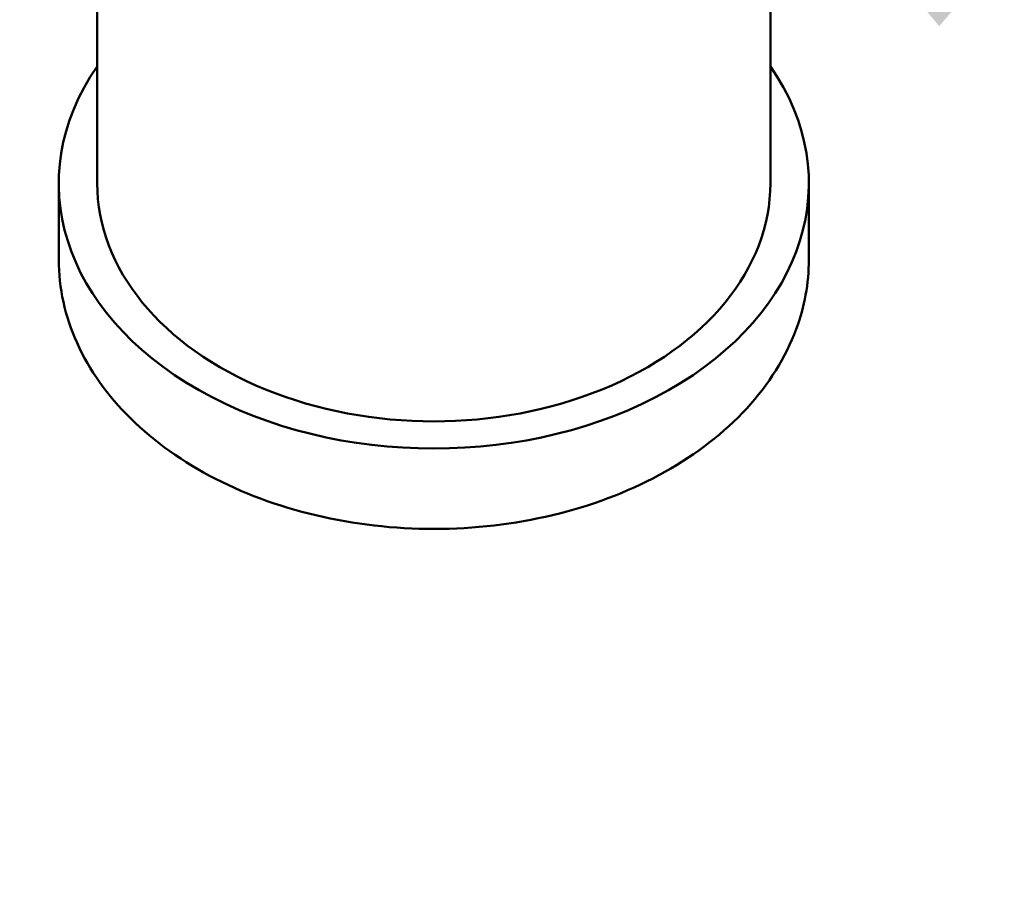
# Model space of a CAD drawing. Header units: inches. Extents: x 1 to 203, y 4 to 128.
# Tile 27 of 127: x 62.96 to 64.5, y 77.92 to 79.29. Entities that reach past the tile are written whole.
import ezdxf

# ---------------------------------------------------------------- set-up
doc = ezdxf.new("R2010")
doc.units = ezdxf.units.IN
doc.header["$LTSCALE"] = 6
doc.header["$MEASUREMENT"] = 0
doc.layers.add('Symbol (ANSI)', color=7, linetype='Continuous', lineweight=25)
doc.layers.add('Visible (ANSI)', color=7, linetype='Continuous', lineweight=50)
doc.styles.add('Note Text (ANSI)', font='tahoma.ttf')
doc.dimstyles.new('Default (ANSI)$7', dxfattribs={"dimscale": 6, "dimtxt": 0.12, "dimasz": 0.098425, "dimexe": 0.125, "dimexo": 0.0625, "dimgap": 0.031496, "dimtad": 0, "dimtih": 1, "dimtoh": 1, "dimrnd": 1e-08, "dimzin": 4, "dimdsep": 46, "dimtxsty": 'Note Text (ANSI)', "dimcen": 0.09, "dimdle": 0.393701, "dimclrd": 256, "dimclre": 256, "dimclrt": 256, "dimadec": 0, "dimazin": 1, "dimtfac": 1, "dimtofl": 0, "dimtmove": 0, "dimatfit": 3, "dimfxl": 1, "dimtolj": 1, "dimtzin": 4, "dimlwd": -1, "dimlwe": -1, "dimarcsym": 0})

msp = doc.modelspace()

# ---------------------------------------------------------------- linework, layer by layer
at = {"layer": 'Visible (ANSI)'}
for p, q in [((63.0836, 79.0321), (63.0836, 79.7569)), ((64.1336, 79.0321), (64.1336, 79.7569)), ((63.0236, 78.9131), (63.0236, 79.0321)), ((64.1936, 78.9131), (64.1936, 79.0321))]:
    msp.add_line(p, q, dxfattribs=at)
for major_axis, start_param, end_param in [((-0.585, 0), 5.826311, 9.881652), ((-0.525, 0), 0, 3.141593)]:
    msp.add_ellipse((63.6086, 79.0321), major_axis=major_axis, ratio=0.707107, start_param=start_param, end_param=end_param, dxfattribs=at)
msp.add_open_spline([(63.0236, 78.9131), (63.0236, 78.8689), (63.0334, 78.8248), (63.0713, 78.7407), (63.0997, 78.7008), (63.1728, 78.6289), (63.2177, 78.5971), (63.3194, 78.545), (63.3762, 78.5249), (63.4958, 78.4985), (63.5585, 78.4922), (63.6836, 78.4941), (63.7459, 78.5023), (63.8639, 78.5323), (63.9196, 78.5542), (64.0185, 78.6097), (64.0619, 78.6432), (64.1313, 78.7187), (64.1575, 78.7605), (64.1869, 78.8398), (64.1936, 78.8764), (64.1936, 78.9131)], degree=3, knots=[6.283185, 6.283185, 6.283185, 6.283185, 6.591928, 6.591928, 6.905881, 6.905881, 7.227121, 7.227121, 7.551137, 7.551137, 7.875473, 7.875473, 8.199754, 8.199754, 8.524095, 8.524095, 8.84795, 8.84795, 9.168403, 9.168403, 9.424778, 9.424778, 9.424778, 9.424778], dxfattribs=at)

# ---------------------------------------------------------------- leaders
at = {"layer": 'Symbol (ANSI)', "annotation_type": 0, "has_hookline": 1, "hookline_direction": 0, "text_width": 8.9258}
msp.add_leader([(64.0129, 79.7363), (66.1227, 77.9184), (66.7132, 77.9184)], dimstyle='Default (ANSI)$7', override={"dimtad": 0}, dxfattribs=at)

doc.saveas('drawing.dxf')
